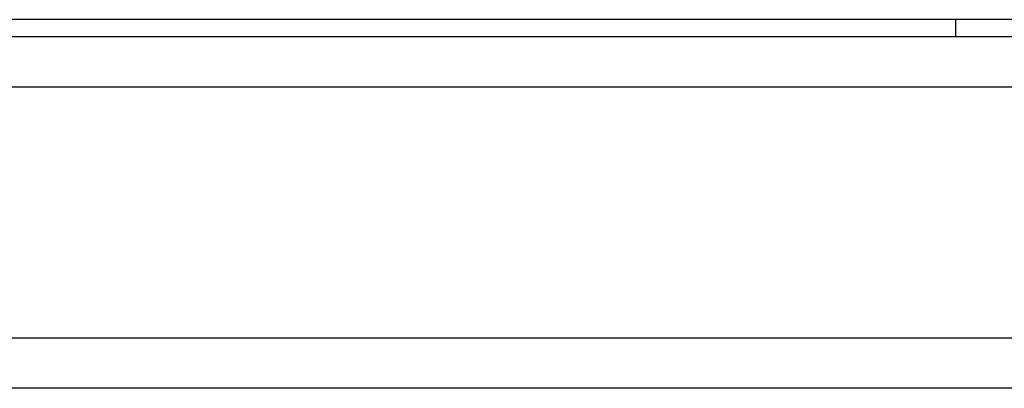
# Model space of a CAD drawing. Header units: inches. Extents: x 6 to 216, y 11 to 118.
# Tile 118 of 212: x 21.845 to 22.894, y 86.389 to 86.782. Entities that reach past the tile are written whole.
import ezdxf

# ---------------------------------------------------------------- set-up
doc = ezdxf.new("R2010")
doc.units = ezdxf.units.IN
doc.header["$MEASUREMENT"] = 0
doc.layers.add('Visible Edges(ANSI)', color=7, linetype='Continuous', lineweight=25)
doc.layers.add('Visible Tangent Edges(ANSI)', color=7, linetype='Continuous', lineweight=25)

msp = doc.modelspace()

# ---------------------------------------------------------------- linework, layer by layer
at = {"layer": 'Visible Edges(ANSI)'}
for p, q in [((41.3062, 86.7817), (5.7102, 86.7817)), ((7.7633, 86.7637), (22.8423, 86.7637)), ((22.8423, 86.7637), (22.9676, 86.7637)), ((23.1262, 86.3887), (8.4176, 86.3887))]:
    msp.add_line(p, q, dxfattribs=at)
at = {"layer": 'Visible Tangent Edges(ANSI)'}
for p, q in [((22.8423, 86.7817), (22.8423, 86.7637)), ((23.1243, 86.7098), (9.0869, 86.7098)), ((8.4176, 86.4425), (23.1252, 86.4425))]:
    msp.add_line(p, q, dxfattribs=at)

doc.saveas('drawing.dxf')
